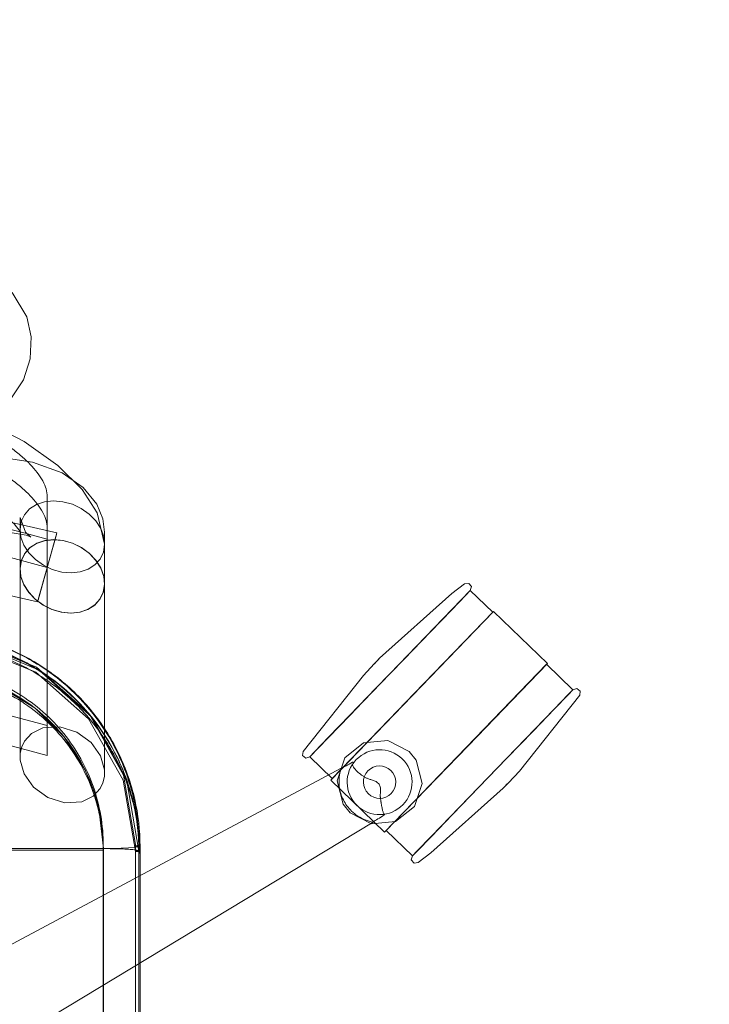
# Model space of a CAD drawing. Header units: centimetres. Extents: x -1109 to 217, y 2044 to 2913.
# Tile 11 of 36: x -709 to -690, y 2612 to 2639. Entities that reach past the tile are written whole.
import ezdxf

# ---------------------------------------------------------------- set-up
doc = ezdxf.new("R2010")
doc.units = ezdxf.units.CM
doc.layers.add('Meble-1', color=9, linetype='Continuous', lineweight=18)
doc.layers.add('Notatki tekstowe-1', color=7, linetype='Continuous', lineweight=9)
doc.styles.add('Arial', font='arial.ttf', dxfattribs={"height": 5.4})

# ---------------------------------------------------------------- blocks, each defined once
blk = doc.blocks.new('Blocks_Tella Chair_F06375EN - Black-590145-Wytyczne elektryczne')
at = {"layer": 'Meble-1'}
for p, q in [((20, 20.553), (20, 21.432)), ((19.241, 20.846), (19.241, 19.406)), ((19.239, 20.505), (19.239, 16.313)), ((19.743, 18.53), (20.269, 20.414)), ((21.607, 18.995), (21.607, 20.435)), ((19.731, 18.488), (20.257, 20.372)), ((21.609, 15.912), (21.609, 20.105)), ((19.239, 19.402), (19.239, 15.813)), ((21.609, 15.407), (21.609, 18.995)), ((31.855, 18.804), (27.357, 14.146)), ((31.855, 18.804), (27.357, 14.146)), ((32.484, 18.197), (31.855, 18.804)), ((32.503, 18.217), (27.944, 13.496)), ((32.503, 18.217), (30.281, 15.916)), ((34.014, 16.758), (32.503, 18.217)), ((32.503, 18.217), (34.014, 16.758)), ((32.484, 18.197), (27.986, 13.539)), ((32.484, 18.197), (27.986, 13.539)), ((29.166, 16.752), (29.24, 16.828)), ((29.24, 16.828), (29.314, 16.905)), ((29.455, 12.037), (34.014, 16.758)), ((33.994, 16.738), (29.496, 12.08)), ((33.994, 16.738), (29.496, 12.08)), ((31.792, 14.457), (34.014, 16.758)), ((34.732, 16.025), (33.994, 16.738)), ((30.234, 11.368), (34.732, 16.025)), ((30.234, 11.368), (34.732, 16.025)), ((27.944, 13.496), (30.281, 15.916)), ((31.792, 14.457), (29.455, 12.037)), ((27.357, 14.146), (27.986, 13.539)), ((1.583, -0.407), (28.237, 13.825)), ((29.455, 12.037), (27.944, 13.496)), ((29.455, 12.037), (27.944, 13.496)), ((32.849, 13.343), (32.776, 13.267)), ((32.923, 13.419), (32.849, 13.343)), ((29.132, 12.317), (3.34, -3.249)), ((29.496, 12.08), (30.234, 11.368)), ((21.573, 11.656), (21.573, -16.813)), ((21.573, 11.574), (21.573, 11.656)), ((22.479, 11.653), (22.479, -16.819)), ((22.57, 11.656), (22.57, -16.813)), ((22.57, 11.643), (22.57, -16.826)), ((22.602, -16.813), (22.602, 11.634)), ((-21.573, 11.574), (21.573, 11.574)), ((-21.573, 11.534), (21.573, 11.534)), ((21.573, 11.534), (21.573, 11.574)), ((21.573, 11.574), (21.573, -16.895)), ((21.573, 11.491), (21.573, 11.574)), ((21.573, -20.583), (21.573, 11.574)), ((21.573, -16.895), (21.573, 11.574)), ((21.573, -14.34), (21.573, 11.534)), ((21.573, -20.665), (21.573, 11.491)), ((21.576, 11.574), (21.576, -20.583)), ((21.576, -16.895), (21.576, 11.574)), ((22.479, 11.5), (22.479, -20.659)), ((22.57, -20.653), (22.57, 11.507)), ((22.57, -20.653), (22.57, 11.507)), ((22.57, 11.494), (22.57, -20.665)), ((22.602, 11.342), (22.602, -20.665))]:
    blk.add_line(p, q, dxfattribs=at)
at = {"layer": 'Meble-1', "flags": 128}
for points in [[(13.586, 23.604), (15.169, 23.416), (16.693, 23.393), (17.776, 23.538), (18.494, 23.803), (19, 24.195), (19.339, 24.707), (19.523, 25.293), (19.553, 25.911), (19.433, 26.465), (19.022, 27.15)], [(15.193, 24.517), (16.795, 24.105), (18.155, 23.591), (19.353, 22.974), (20.303, 22.308), (20.981, 21.634), (21.4, 20.981), (21.609, 20.105)], [(20.269, 20.414), (13.559, 21.954), (6.735, 22.864), (-0.144, 23.138), (-7.019, 22.772), (-13.83, 21.769), (-20.278, 20.209)], [(14.807, 22.554), (16.282, 22.169), (17.498, 21.691), (18.476, 21.151), (19.073, 20.672), (19.243, 20.456), (19.239, 20.505)], [(17.054, 22.576), (18.478, 22.567), (19.593, 22.397), (20.419, 22.097), (21.01, 21.69), (21.39, 21.217), (21.559, 20.808), (21.607, 20.435)], [(19.364, 20.926), (19.509, 21.087), (19.699, 21.209), (19.926, 21.286), (20.177, 21.313), (20.442, 21.29), (20.705, 21.218), (20.954, 21.099), (21.177, 20.941), (21.361, 20.751), (21.499, 20.539), (21.583, 20.315), (21.609, 20.09), (21.575, 19.877), (21.484, 19.684)], [(19.731, 18.488), (13.111, 20.002), (6.378, 20.888), (-0.408, 21.135), (-7.188, 20.744), (-13.901, 19.716), (-19.722, 18.288)], [(21.484, 19.684), (21.339, 19.523), (21.149, 19.401), (20.922, 19.324), (20.671, 19.297), (20.406, 19.32), (20.143, 19.392), (19.894, 19.51), (19.671, 19.668), (19.487, 19.858), (19.349, 20.071), (19.265, 20.295), (19.239, 20.519), (19.273, 20.733), (19.364, 20.926)], [(19.539, 20.301), (19.396, 20.434), (19.241, 20.846)], [(17.309, 20.5), (18.618, 20.487), (19.413, 20.349), (19.536, 20.302), (19.539, 20.301)], [(19.364, 19.83), (19.509, 19.994), (19.699, 20.118), (19.926, 20.196), (20.177, 20.224), (20.442, 20.201), (20.705, 20.127), (20.954, 20.007), (21.177, 19.846), (21.361, 19.653), (21.499, 19.437), (21.583, 19.209), (21.609, 18.98), (21.575, 18.763), (21.484, 18.567)], [(21.478, 18.56), (21.571, 18.755), (21.607, 18.972), (21.583, 19.2), (21.501, 19.429), (21.366, 19.646), (21.183, 19.841), (20.962, 20.004), (20.714, 20.126), (20.451, 20.202), (20.187, 20.228), (19.935, 20.202), (19.708, 20.126), (19.516, 20.003), (19.37, 19.841)], [(20, 20.245), (20, 19.848), (20, 19.451)], [(21.484, 18.567), (21.339, 18.403), (21.149, 18.279), (20.922, 18.201), (20.671, 18.173), (20.406, 18.197), (20.143, 18.27), (19.894, 18.39), (19.671, 18.551), (19.487, 18.744), (19.349, 18.96), (19.265, 19.188), (19.239, 19.417), (19.273, 19.634), (19.364, 19.83)], [(19.37, 19.841), (19.277, 19.646), (19.241, 19.429), (19.265, 19.2), (19.346, 18.972), (19.482, 18.755), (19.665, 18.56), (19.886, 18.397), (20.134, 18.275), (20.396, 18.199), (20.66, 18.173), (20.912, 18.199), (21.14, 18.275), (21.332, 18.397), (21.478, 18.56)], [(31.855, 18.804), (31.719, 18.663), (31.327, 18.258), (30.728, 17.637), (29.992, 16.875), (29.21, 16.065), (28.476, 15.305), (27.878, 14.686), (27.49, 14.284), (27.357, 14.146)], [(27.357, 14.146), (27.493, 14.287), (27.885, 14.692), (28.484, 15.314), (29.22, 16.075), (30.002, 16.885), (30.736, 17.645), (31.334, 18.264), (31.722, 18.666), (31.855, 18.804)], [(29.314, 16.905), (31.338, 18.717), (31.695, 18.986)], [(31.695, 18.986), (31.811, 19.002), (31.886, 18.913), (31.855, 18.804)], [(-20, 14.804), (-14.961, 16.156), (-9.834, 17.123), (-4.648, 17.7), (0.566, 17.881), (5.78, 17.668), (10.962, 17.06), (16.083, 16.062), (20, 15.02)], [(17.821, 17.417), (19.699, 16.656), (21.175, 15.349), (22.137, 13.629), (22.478, 11.688), (22.479, 11.652)], [(22.479, 11.5), (22.13, 13.496), (21.161, 15.214), (19.68, 16.516), (17.853, 17.258), (17.824, 17.265)], [(22.57, 11.507), (22.222, 13.517), (21.254, 15.252), (19.772, 16.575), (17.937, 17.342), (17.843, 17.363)], [(-20, 13.966), (-14.995, 15.328), (-9.9, 16.304), (-4.746, 16.89), (0.437, 17.082), (5.62, 16.878), (10.773, 16.28), (15.865, 15.291), (20, 14.185)], [(29.166, 16.752), (29.2, 16.787), (29.271, 16.86), (29.313, 16.904), (29.314, 16.905)], [(29.314, 16.905), (29.28, 16.87), (29.209, 16.797), (29.167, 16.753), (29.166, 16.752)], [(27.169, 14.299), (28.859, 16.427), (29.166, 16.752)], [(21.576, 11.574), (21.448, 12.696), (21.072, 13.761), (20.466, 14.714), (19.662, 15.508), (18.701, 16.1), (17.631, 16.461)], [(17.631, 16.461), (18.701, 16.1), (19.662, 15.508), (20.466, 14.714), (21.072, 13.761), (21.448, 12.696), (21.576, 11.574)], [(19.239, 16.313), (19.239, 14.907), (19.239, 14.182), (19.239, 14.494), (19.239, 15.814)], [(30.234, 11.368), (30.37, 11.508), (30.762, 11.914), (31.362, 12.535), (32.097, 13.296), (32.879, 14.106), (33.613, 14.867), (34.211, 15.485), (34.599, 15.888), (34.732, 16.025)], [(34.732, 16.025), (34.596, 15.884), (34.205, 15.479), (33.605, 14.858), (32.87, 14.096), (32.088, 13.287), (31.353, 12.526), (30.756, 11.907), (30.367, 11.505), (30.234, 11.368)], [(34.732, 16.025), (34.843, 16.06), (34.933, 15.985), (34.92, 15.872)], [(21.609, 15.911), (21.609, 14.483), (21.609, 13.754), (21.609, 14.059), (21.609, 15.406)], [(34.92, 15.872), (33.23, 13.745), (32.923, 13.419)], [(21.609, 13.706), (21.606, 13.785), (21.497, 14.174), (21.234, 14.544), (20.834, 14.836), (20.351, 14.986), (19.878, 14.954), (19.557, 14.795), (19.364, 14.582)], [(19.364, 14.582), (19.287, 14.421), (19.246, 14.244), (19.239, 14.134)], [(30.142, 14.293), (29.541, 14.605), (28.867, 14.54), (28.338, 14.118), (28.124, 13.476), (28.295, 12.821), (28.487, 12.58)], [(19.239, 14.134), (19.242, 14.055), (19.351, 13.666), (19.614, 13.296), (20.014, 13.004), (20.497, 12.854), (20.97, 12.886), (21.291, 13.045), (21.484, 13.257)], [(27.357, 14.146), (27.246, 14.111), (27.156, 14.186), (27.169, 14.299)], [(28.487, 12.58), (29.088, 12.267), (29.761, 12.332), (30.291, 12.754), (30.504, 13.396), (30.334, 14.051), (30.142, 14.293)], [(21.484, 13.257), (21.561, 13.419), (21.602, 13.596), (21.609, 13.706)], [(32.776, 13.267), (30.751, 11.454), (30.394, 11.185)], [(32.923, 13.419), (32.889, 13.384), (32.819, 13.311), (32.776, 13.267), (32.776, 13.267)], [(32.776, 13.267), (32.81, 13.302), (32.88, 13.375), (32.922, 13.418), (32.923, 13.419)], [(21.573, 11.574), (21.831, 11.577), (22.072, 11.585), (22.278, 11.596), (22.437, 11.611), (22.536, 11.628), (22.57, 11.646)], [(30.394, 11.185), (30.278, 11.17), (30.203, 11.258), (30.234, 11.368)]]:
    blk.add_lwpolyline(points, dxfattribs=at)
at = {"layer": 'Meble-1'}
for centre, radius, start, end in [((0.356, -50.975), 73.879, 74.58007, 105.99374), ((0.356, -50.975), 73.114, 74.41464, 106.16566), ((29.314, 13.436), 0.909, 46, 226), ((29.314, 13.436), 0.909, 46, 226), ((29.314, 13.436), 0.909, 226, 46), ((29.314, 13.436), 0.909, 226, 46), ((29.314, 13.436), 0.454, 46, 226), ((29.314, 13.436), 0.454, 46, 226), ((29.314, 13.436), 0.454, 226, 46), ((29.314, 13.436), 0.454, 226, 46)]:
    blk.add_arc(centre, radius, start, end, dxfattribs=at)
for points, knots in [([(15, 24.4), (15.394, 24.32), (16.172, 24.133), (17.072, 23.817), (17.723, 23.533), (18.174, 23.307), (18.583, 23.072), (18.946, 22.831), (19.26, 22.588), (19.611, 22.263), (19.915, 21.863), (20, 21.572), (20, 21.432)], [-1, -1, -1, -1, -0.857143, -0.714286, -0.642857, -0.571429, -0.5, -0.428571, -0.357143, -0.285714, -0.142857, 0, 0, 0, 0]), ([(20, 20.553), (20, 20.693), (19.915, 20.984), (19.611, 21.386), (19.26, 21.712), (18.945, 21.957), (18.582, 22.199), (18.174, 22.435), (17.723, 22.662), (17.072, 22.947), (16.172, 23.266), (15.394, 23.455), (15, 23.536)], [-1, -1, -1, -1, -0.857143, -0.714286, -0.642857, -0.571429, -0.5, -0.428571, -0.357143, -0.285714, -0.142857, 0, 0, 0, 0]), ([(22.57, 11.659), (22.569, 12.113), (22.468, 13.01), (21.862, 14.729), (20.698, 16.171), (19.144, 17.127), (18.288, 17.415), (17.844, 17.513)], [-1, -1, -1, -1, -0.833333, -0.666667, -0.333333, -0.166667, 0, 0, 0, 0]), ([(17.844, 17.5), (18.288, 17.403), (19.144, 17.114), (20.698, 16.158), (21.862, 14.716), (22.468, 12.998), (22.569, 12.1), (22.57, 11.646)], [-1, -1, -1, -1, -0.833333, -0.666667, -0.333333, -0.166667, 0, 0, 0, 0]), ([(22.57, 11.507), (22.569, 11.961), (22.468, 12.858), (21.862, 14.577), (20.698, 16.019), (19.144, 16.975), (18.288, 17.263), (17.844, 17.361)], [-1, -1, -1, -1, -0.833333, -0.666667, -0.333333, -0.166667, 0, 0, 0, 0]), ([(17.844, 17.348), (18.288, 17.251), (19.144, 16.962), (20.698, 16.006), (21.862, 14.564), (22.468, 12.845), (22.569, 11.948), (22.57, 11.494)], [-1, -1, -1, -1, -0.833333, -0.666667, -0.333333, -0.166667, 0, 0, 0, 0]), ([(20, 17.147), (20, 16.865), (20, 16.357), (20, 15.56), (20, 14.91), (20, 15.036), (20, 15.765), (20, 16.328), (20, 16.66)], [-1, -1, -1, -1, -0.892857, -0.785714, -0.571429, -0.285714, -0.142857, 0, 0, 0, 0]), ([(20, 15.863), (20, 15.608), (20, 15.157), (20, 14.483), (20, 14.023), (20, 14.372), (20, 15.308), (20, 15.976), (20, 16.361)], [-1, -1, -1, -1, -0.892857, -0.785714, -0.571429, -0.285714, -0.142857, 0, 0, 0, 0]), ([(28.237, 13.825), (28.209, 13.742), (28.173, 13.574), (28.176, 13.268), (28.279, 12.929), (28.434, 12.716), (28.53, 12.624)], [0, 0, 0, 0, 0.2, 0.4, 0.7, 1, 1, 1, 1]), ([(29.086, 13.499), (29.059, 13.508), (29.018, 13.522), (28.967, 13.543), (28.929, 13.56), (28.893, 13.579), (28.859, 13.6), (28.826, 13.622), (28.795, 13.645), (28.765, 13.667), (28.728, 13.696), (28.686, 13.733), (28.65, 13.769), (28.625, 13.796), (28.608, 13.816), (28.594, 13.836), (28.578, 13.861), (28.558, 13.902), (28.557, 13.934), (28.563, 13.953)], [-1, -1, -1, -1, -0.916667, -0.875, -0.833333, -0.791667, -0.75, -0.708333, -0.666667, -0.625, -0.583333, -0.5, -0.416667, -0.375, -0.333333, -0.291667, -0.25, -0.166667, 0, 0, 0, 0]), ([(29.448, 12.534), (29.439, 12.539), (29.425, 12.556), (29.41, 12.599), (29.399, 12.64), (29.387, 12.69), (29.376, 12.747), (29.366, 12.8), (29.359, 12.84), (29.355, 12.864), (29.352, 12.882), (29.35, 12.9), (29.346, 12.925), (29.341, 12.957), (29.337, 12.989), (29.335, 13.016), (29.334, 13.036), (29.334, 13.056), (29.334, 13.083), (29.335, 13.131), (29.336, 13.172), (29.336, 13.2)], [-1, -1, -1, -1, -0.833333, -0.75, -0.666667, -0.583333, -0.5, -0.416667, -0.375, -0.354167, -0.333333, -0.3125, -0.291667, -0.25, -0.208333, -0.1875, -0.166667, -0.145833, -0.125, -0.083333, 0, 0, 0, 0]), ([(22.479, 11.652), (22.479, 11.653), (22.481, 11.654), (22.493, 11.656), (22.516, 11.658), (22.546, 11.659), (22.562, 11.659), (22.57, 11.659)], [-0.5, -0.5, -0.5, -0.5, -0.4166667, -0.3333333, -0.1666667, -0.0833333, 0, 0, 0, 0])]:
    blk.add_open_spline(points, degree=3, knots=knots, dxfattribs=at)
for points in [[(20, 21.432), (20, 20.719), (20, 19.292), (20, 17.862), (20, 17.147)], [(20, 16.361), (20, 17.061), (20, 18.46), (20, 19.856), (20, 20.553)], [(20, 16.66), (20, 17.258), (20, 18.454), (20, 19.648), (20, 20.245)], [(20, 19.451), (20, 18.854), (20, 17.659), (20, 16.462), (20, 15.863)], [(22.602, 11.634), (22.6, 12.085), (22.502, 12.962), (22.062, 14.235), (21.353, 15.374), (20.411, 16.331), (19.274, 17.057), (18.441, 17.356), (18.001, 17.463)], [(18.001, 17.17), (18.441, 17.064), (19.274, 16.764), (20.411, 16.038), (21.353, 15.082), (22.062, 13.943), (22.502, 12.67), (22.6, 11.793), (22.602, 11.342)], [(17.63, 16.541), (17.911, 16.48), (18.45, 16.315), (19.208, 15.932), (19.895, 15.425), (20.483, 14.81), (20.96, 14.106), (21.311, 13.327), (21.525, 12.506), (21.573, 11.944), (21.573, 11.656)], [(21.573, 11.574), (21.573, 11.861), (21.525, 12.423), (21.311, 13.245), (20.96, 14.023), (20.483, 14.728), (19.895, 15.342), (19.208, 15.85), (18.45, 16.232), (17.911, 16.397), (17.63, 16.459)], [(17.63, 16.459), (17.911, 16.398), (18.45, 16.233), (19.208, 15.85), (19.895, 15.343), (20.483, 14.728), (20.96, 14.023), (21.311, 13.245), (21.525, 12.424), (21.573, 11.862), (21.573, 11.574)], [(21.573, 11.491), (21.573, 11.779), (21.525, 12.341), (21.311, 13.162), (20.96, 13.941), (20.483, 14.645), (19.895, 15.26), (19.208, 15.768), (18.45, 16.15), (17.911, 16.315), (17.63, 16.377)], [(28.555, 13.992), (28.49, 13.96), (28.374, 13.894), (28.28, 13.842), (28.237, 13.825)], [(28.563, 13.953), (28.569, 13.971), (28.575, 13.994), (28.564, 13.996), (28.555, 13.992)], [(29.28, 13.4), (29.252, 13.427), (29.192, 13.47), (29.123, 13.493), (29.086, 13.499)], [(29.336, 13.2), (29.342, 13.237), (29.339, 13.307), (29.305, 13.37), (29.28, 13.4)], [(28.53, 12.624), (28.585, 12.57), (28.704, 12.476), (28.91, 12.371), (29.056, 12.33), (29.132, 12.317)], [(29.132, 12.317), (29.168, 12.346), (29.261, 12.403), (29.382, 12.474), (29.445, 12.517)], [(29.445, 12.517), (29.451, 12.521), (29.457, 12.527), (29.453, 12.532), (29.448, 12.534)], [(22.57, 11.646), (22.562, 11.646), (22.546, 11.646), (22.524, 11.647), (22.505, 11.648), (22.49, 11.649), (22.481, 11.651), (22.479, 11.652), (22.479, 11.652)], [(21.573, 11.574), (21.66, 11.574), (21.834, 11.573), (22.078, 11.567), (22.286, 11.556), (22.447, 11.542), (22.547, 11.525), (22.57, 11.513), (22.57, 11.507)], [(22.57, 11.507), (22.562, 11.507), (22.546, 11.507), (22.524, 11.506), (22.505, 11.505), (22.49, 11.504), (22.481, 11.502), (22.479, 11.501), (22.479, 11.5)], [(22.479, 11.5), (22.479, 11.5), (22.481, 11.499), (22.49, 11.497), (22.505, 11.496), (22.524, 11.495), (22.546, 11.494), (22.562, 11.494), (22.57, 11.494)]]:
    blk.add_open_spline(points, degree=3, dxfattribs=at)

msp = doc.modelspace()

# ---------------------------------------------------------------- block references
at = {"layer": 'Meble-1'}
msp.add_blockref('Blocks_Tella Chair_F06375EN - Black-590145-Wytyczne elektryczne', (-728.483, 2604.521), dxfattribs=at)

# ---------------------------------------------------------------- texts
at = {"layer": 'Notatki tekstowe-1', "insert": (-738.597, 2651.181), "char_height": 5.4, "width": 69.66, "attachment_point": 1, "line_spacing_factor": 0.936439, "style": 'Arial'}
msp.add_mtext('\\pxt7.05556,14.11111,21.16667,28.22222,35.27778,42.33333,49.38889,56.44444,63.5,70.55556,77.61111,84.66667,91.72222,98.77778,105.83333,112.88889,119.94444,127,134.05556,141.11111,148.16667,155.22222,162.27778,169.33333,176.38889,183.44444,190.5,197.55556,204.61111,211.66667,218.72222,225.77778;{Zestaw gniazd nowych.\\P4x230V\\P1xRJ45\\P2xTELE}', dxfattribs=at)

doc.saveas('drawing.dxf')
